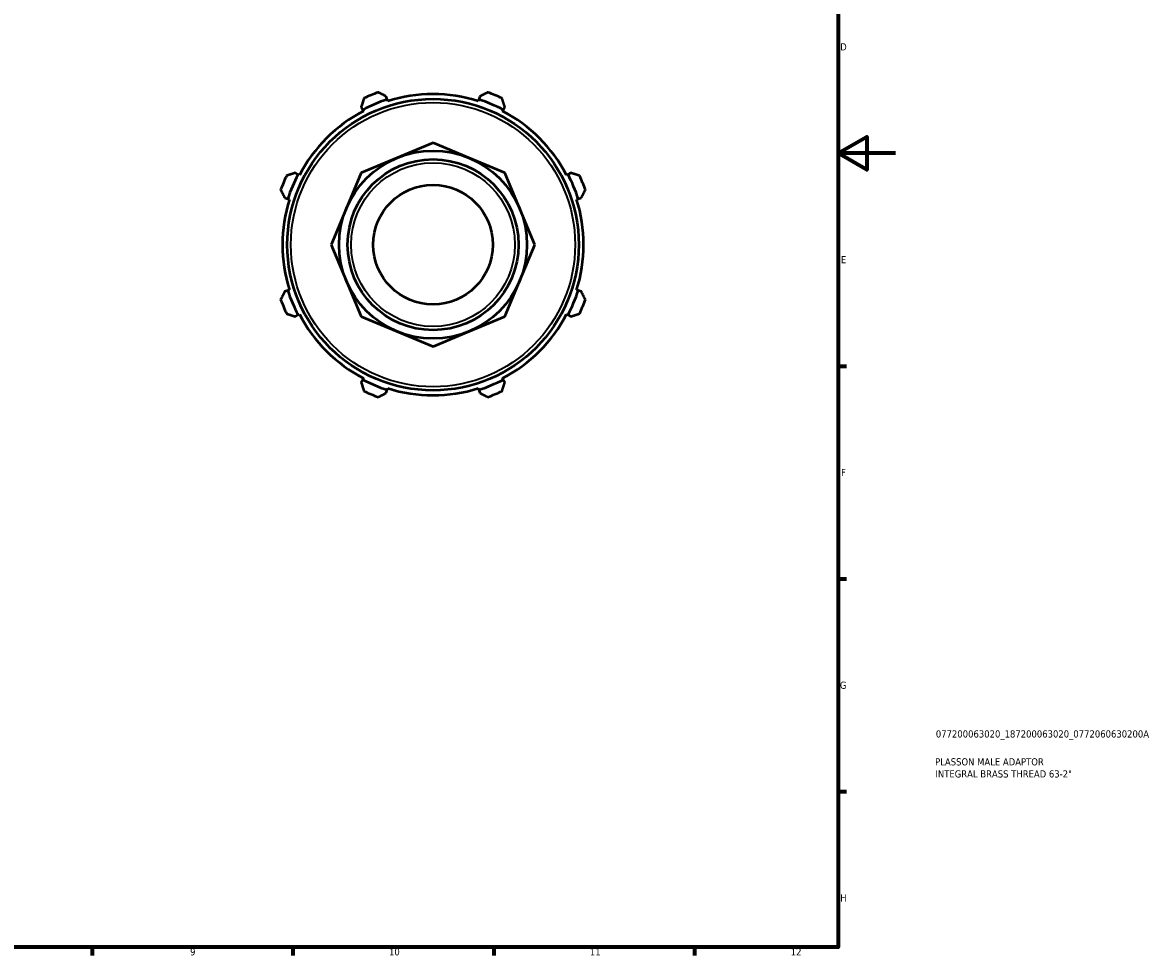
# Model space of a CAD drawing. Header units: millimetres. Extents: x 0 to 931, y 0 to 661.
# Tile 4 of 5: x 536 to 931, y 17 to 343. Entities that reach past the tile are written whole.
import ezdxf

# ---------------------------------------------------------------- set-up
doc = ezdxf.new("R2010")
doc.units = ezdxf.units.MM
for name, color, linetype, lineweight in [('Border (ISO)', 7, 'Continuous', 70), ('Title (ISO)', 7, 'Continuous', 50), ('Visible (ISO)', 7, 'Continuous', 50), ('Visible Narrow (ISO)', 7, 'Continuous', 35)]:
    doc.layers.add(name, color=color, linetype=linetype, lineweight=lineweight)
doc.styles.add('Note Text (ISO)', font='tahoma.ttf')

# ---------------------------------------------------------------- blocks, each defined once
blk = doc.blocks.new('Borders Default Border')
at = {"layer": 'Border (ISO)'}
for p, q in [((821, 222.75), (823.9, 222.75)), ((821, 148.5), (823.9, 148.5)), ((821, 74.25), (823.9, 74.25)), ((560.67, 20), (560.67, 17.1)), ((630.75, 20), (630.75, 17.1)), ((700.83, 20), (700.83, 17.1)), ((770.92, 20), (770.92, 17.1))]:
    blk.add_line(p, q, dxfattribs=at)
at = {"layer": 'Border (ISO)', "flags": 128}
for points in [[(20, 20), (20, 574), (821, 574), (821, 20), (20, 20)], [(841, 297), (821, 297), (831, 302.77), (831, 291.23), (821, 297)]]:
    blk.add_lwpolyline(points, dxfattribs=at)
at = {"layer": 'Border (ISO)', "color": 232, "true_color": 0xca0064, "char_height": 2.5, "attachment_point": 7, "style": 'Note Text (ISO)'}
for s, insert in [('D', (821.73, 332.88)), ('E', (821.94, 258.63)), ('F', (822, 184.38)), ('G', (821.61, 110.08)), ('H', (821.74, 35.88)), ('9', (594.88, 17.05)), ('10', (664.29, 17.05)), ('11', (734.37, 17.1)), ('12', (804.46, 17.1))]:
    blk.add_mtext(s, dxfattribs=dict(at, insert=insert))
blk = doc.blocks.new('Title Blocks ISO')
at = {"layer": 'Title (ISO)', "color": 232, "true_color": 0xca0064, "style": 'Note Text (ISO)'}
for tag, p in [('PART_NUMBER_001', (34.08, 73.13)), ('DESCRIPTION_001', (33.84, 63.4)), ('DESCRIPTION_002', (33.93, 59.18))]:
    blk.add_attdef(tag, p, '', height=2.5, dxfattribs=at)

msp = doc.modelspace()

# ---------------------------------------------------------------- linework, layer by layer
at = {"layer": 'Visible (ISO)'}
for p, q in [((663.672, 315.758), (663.333, 316.836)), ((663.842, 315.22), (663.672, 315.758)), ((695.613, 315.758), (695.443, 315.22)), ((695.953, 316.836), (695.613, 315.758)), ((654.598, 313.218), (655.119, 312.216)), ((655.119, 312.216), (655.38, 311.715)), ((703.905, 311.715), (704.166, 312.216)), ((704.166, 312.216), (704.688, 313.218)), ((679.643, 300.596), (667.096, 295.398)), ((692.19, 295.398), (679.643, 300.596)), ((667.096, 295.398), (654.548, 290.201)), ((704.738, 290.201), (692.19, 295.398)), ((632.534, 289.63), (631.531, 290.152)), ((633.035, 289.369), (632.534, 289.63)), ((654.548, 290.201), (649.351, 277.654)), ((709.935, 277.654), (704.738, 290.201)), ((726.752, 289.63), (726.251, 289.369)), ((727.754, 290.152), (726.752, 289.63)), ((627.913, 281.417), (628.991, 281.077)), ((628.991, 281.077), (629.53, 280.907)), ((729.756, 280.907), (730.295, 281.077)), ((730.295, 281.077), (731.373, 281.417)), ((649.351, 277.654), (644.154, 265.107)), ((715.132, 265.107), (709.935, 277.654)), ((644.154, 265.107), (649.351, 252.559)), ((709.935, 252.559), (715.132, 265.107)), ((649.351, 252.559), (654.548, 240.012)), ((704.738, 240.012), (709.935, 252.559)), ((628.991, 249.136), (627.913, 248.796)), ((629.53, 249.306), (628.991, 249.136)), ((730.295, 249.136), (729.756, 249.306)), ((731.373, 248.796), (730.295, 249.136)), ((632.534, 240.583), (633.035, 240.844)), ((726.251, 240.844), (726.752, 240.583)), ((631.531, 240.061), (632.534, 240.583)), ((654.548, 240.012), (667.096, 234.815)), ((692.19, 234.815), (704.738, 240.012)), ((726.752, 240.583), (727.754, 240.061)), ((667.096, 234.815), (679.643, 229.617)), ((679.643, 229.617), (692.19, 234.815)), ((655.119, 217.997), (654.598, 216.995)), ((655.38, 218.499), (655.119, 217.997)), ((704.166, 217.997), (703.905, 218.499)), ((704.688, 216.995), (704.166, 217.997)), ((663.333, 213.377), (663.672, 214.455)), ((663.672, 214.455), (663.842, 214.993)), ((695.443, 214.993), (695.613, 214.455)), ((695.613, 214.455), (695.953, 213.377))]:
    msp.add_line(p, q, dxfattribs=at)
for radius in [50.85, 32.788, 29.807, 20.865]:
    msp.add_circle((679.643, 265.107), radius, dxfattribs=at)
for radius, start, end in [(53.11, 107.5, 117.5), (56.5, 109.79198, 115.20802), (52.545, 72.5, 107.5), (53.11, 62.5, 72.5), (56.5, 64.79198, 70.20802), (52.545, 117.5, 152.5), (52.545, 27.5, 62.5), (56.5, 154.79198, 160.20802), (53.11, 152.5, 162.5), (53.11, 17.5, 27.5), (56.5, 19.79198, 25.20802), (52.545, 162.5, 197.5), (52.545, 342.5, 17.5), (53.11, 197.5, 207.5), (53.11, 332.5, 342.5), (56.5, 199.79198, 205.20802), (56.5, 334.79198, 340.20802), (52.545, 207.5, 242.5), (52.545, 297.5, 332.5), (53.11, 242.5, 252.5), (53.11, 287.5, 297.5), (56.5, 244.79198, 250.20802), (52.545, 252.5, 287.5), (56.5, 289.79198, 295.20802)]:
    msp.add_arc((679.643, 265.107), radius, start, end, dxfattribs=at)
for points, weights in [([(655.579, 316.226), (655.078, 314.691), (654.598, 313.218)], [1.01229342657, 1.00889175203, 1.00468069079]), ([(663.333, 316.836), (661.951, 317.538), (660.512, 318.269)], [1.00468069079, 1.00889175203, 1.01229342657]), ([(698.774, 318.269), (697.335, 317.538), (695.953, 316.836)], [1.01229342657, 1.00889175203, 1.00468069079]), ([(704.688, 313.218), (704.207, 314.691), (703.707, 316.226)], [1.00468069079, 1.00889175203, 1.01229342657]), ([(631.531, 290.152), (630.058, 289.671), (628.524, 289.17)], [1.00468069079, 1.00889175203, 1.01229342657]), ([(730.762, 289.17), (729.228, 289.671), (727.754, 290.152)], [1.01229342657, 1.00889175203, 1.00468069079]), ([(626.48, 284.238), (627.211, 282.799), (627.913, 281.417)], [1.01229342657, 1.00889175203, 1.00468069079]), ([(731.373, 281.417), (732.074, 282.799), (732.805, 284.238)], [1.00468069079, 1.00889175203, 1.01229342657]), ([(627.913, 248.796), (627.211, 247.415), (626.48, 245.975)], [1.00468069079, 1.00889175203, 1.01229342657]), ([(732.805, 245.975), (732.074, 247.415), (731.373, 248.796)], [1.01229342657, 1.00889175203, 1.00468069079]), ([(628.524, 241.043), (630.058, 240.542), (631.531, 240.061)], [1.01229342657, 1.00889175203, 1.00468069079]), ([(727.754, 240.061), (729.228, 240.542), (730.762, 241.043)], [1.00468069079, 1.00889175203, 1.01229342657]), ([(654.598, 216.995), (655.078, 215.522), (655.579, 213.987)], [1.00468069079, 1.00889175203, 1.01229342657]), ([(660.512, 211.944), (661.951, 212.675), (663.333, 213.377)], [1.01229342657, 1.00889175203, 1.00468069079]), ([(695.953, 213.377), (697.335, 212.675), (698.774, 211.944)], [1.00468069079, 1.00889175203, 1.01229342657]), ([(703.707, 213.987), (704.207, 215.522), (704.688, 216.995)], [1.01229342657, 1.00889175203, 1.00468069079])]:
    msp.add_rational_spline(points, weights, degree=2, dxfattribs=at)
at = {"layer": 'Visible Narrow (ISO)'}
for radius in [49.59, 28.547]:
    msp.add_circle((679.643, 265.107), radius, dxfattribs=at)

# ---------------------------------------------------------------- block references
msp.add_blockref('Borders Default Border', (0, 0))
msp.add_blockref('Title Blocks ISO', (821, 20)).add_auto_attribs({'PART_NUMBER_001': '077200063020_187200063020_0772060630200A', 'DESCRIPTION_001': 'PLASSON MALE ADAPTOR', 'DESCRIPTION_002': 'INTEGRAL BRASS THREAD 63-2"'})

doc.saveas('drawing.dxf')
